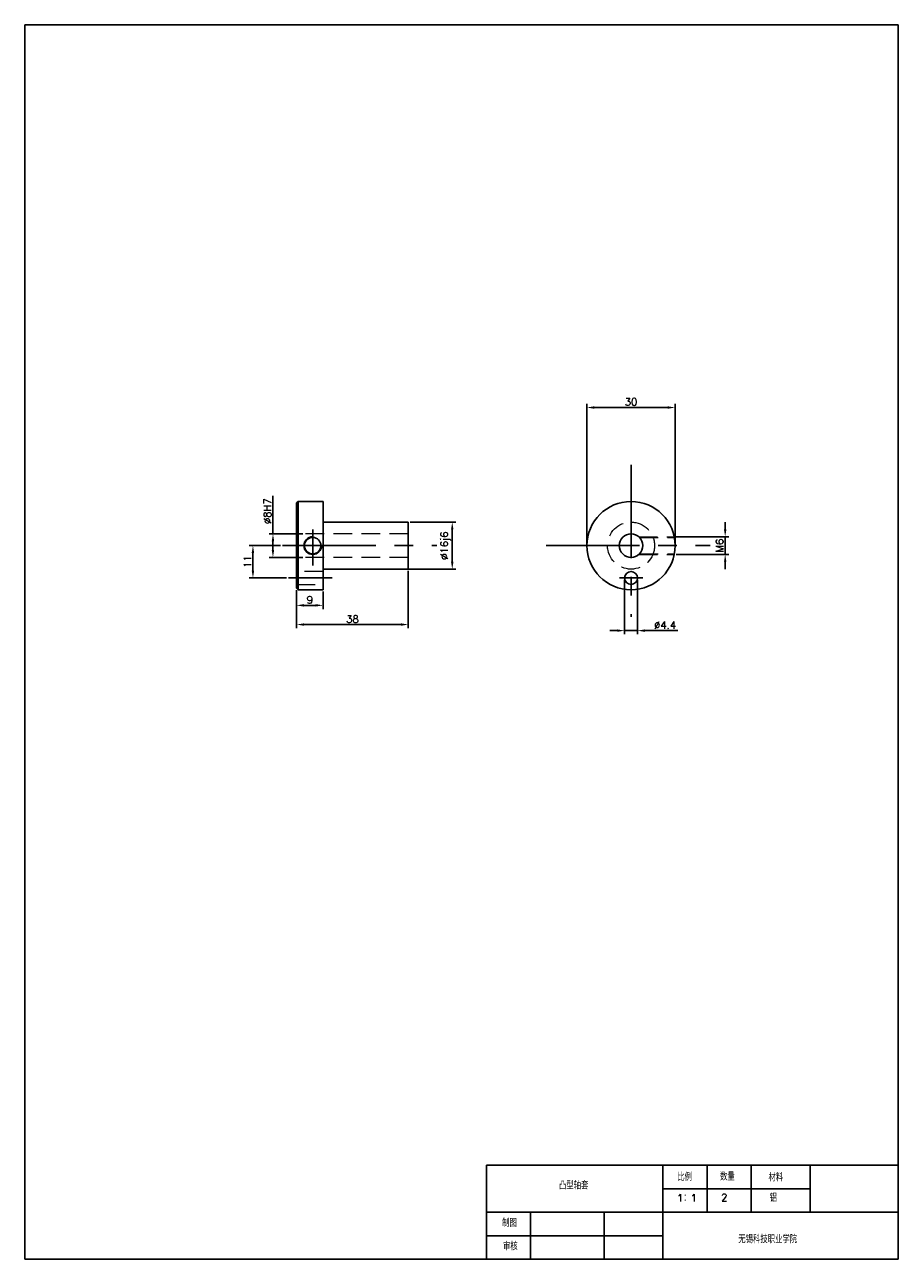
# Model space of a CAD drawing. Header units: millimetres. Extents: x 772 to 1069, y 577 to 997.
import ezdxf

# ---------------------------------------------------------------- set-up
doc = ezdxf.new("R2010")
doc.units = ezdxf.units.MM
doc.linetypes.add('CENTER', pattern=[50.8, 31.75, -6.35, 6.35, -6.35])
doc.linetypes.add('HIDDEN', pattern=[9.525, 6.35, -3.175])
for name, color, linetype in [('中心线', 1, 'CENTER'), ('尺寸线', 4, 'Continuous'), ('细实线', 7, 'Continuous')]:
    doc.layers.add(name, color=color, linetype=linetype)
doc.layers.add('虚线', color=2, linetype='HIDDEN', lineweight=13)
doc.styles.get("Standard").update_dxf_attribs({"font": 'txt', "bigfont": 'gbcbig.shx'})
doc.dimstyles.new('ISO-25', dxfattribs={"dimtxt": 2.5, "dimasz": 2.5, "dimexe": 1.25, "dimexo": 0.625, "dimtad": 1, "dimtxsty": 'Standard', "dimcen": 2.5, "dimadec": 0, "dimazin": 0, "dimtfac": 1, "dimtmove": 0, "dimatfit": 3, "dimfxl": 0, "dimarcsym": 0})

# ---------------------------------------------------------------- blocks, each defined once
blk = doc.blocks.new('*D6')
at = {"layer": 'Defpoints', "color": 0, "transparency": 16777216}
for p in [(902.65, 812.07), (864.65, 805.56), (902.65, 793.22)]:
    blk.add_point(p, dxfattribs=at)
at = {"layer": '尺寸线', "color": 0, "lineweight": -2, "transparency": 16777216}
for p, q in [((902.65, 811.44), (902.65, 791.97)), ((864.65, 804.93), (864.65, 791.97)), ((867.15, 793.22), (900.15, 793.22))]:
    blk.add_line(p, q, dxfattribs=at)
at = {"layer": '尺寸线', "color": 0, "transparency": 16777216}
for points in [[(867.15, 793.63), (867.15, 792.8), (864.65, 793.22)], [(900.15, 793.63), (900.15, 792.8), (902.65, 793.22)]]:
    blk.add_solid(points, dxfattribs=at)
at = {"layer": '尺寸线', "color": 0, "transparency": 16777216, "insert": (883.65, 795.09), "char_height": 2.5, "attachment_point": 5}
blk.add_mtext('38', dxfattribs=at)
blk = doc.blocks.new('*D7')
at = {"layer": 'Defpoints', "color": 0, "transparency": 16777216}
for p in [(864.65, 805.56), (873.65, 805.07), (873.65, 799.75)]:
    blk.add_point(p, dxfattribs=at)
at = {"layer": '尺寸线', "color": 0, "lineweight": -2, "transparency": 16777216}
for p, q in [((864.65, 804.93), (864.65, 798.5)), ((873.65, 804.44), (873.65, 798.5)), ((867.15, 799.75), (871.15, 799.75))]:
    blk.add_line(p, q, dxfattribs=at)
at = {"layer": '尺寸线', "color": 0, "transparency": 16777216}
for points in [[(867.15, 800.17), (867.15, 799.33), (864.65, 799.75)], [(871.15, 800.17), (871.15, 799.33), (873.65, 799.75)]]:
    blk.add_solid(points, dxfattribs=at)
at = {"layer": '尺寸线', "color": 0, "transparency": 16777216, "insert": (869.15, 801.62), "char_height": 2.5, "attachment_point": 5}
blk.add_mtext('9', dxfattribs=at)
blk = doc.blocks.new('*D8')
at = {"layer": 'Defpoints', "color": 0, "transparency": 16777216}
for p in [(859.84, 820.07), (849.82, 809.07), (861.91, 809.07)]:
    blk.add_point(p, dxfattribs=at)
at = {"layer": '尺寸线', "color": 0, "lineweight": -2, "transparency": 16777216}
for p, q in [((859.22, 820.07), (848.57, 820.07)), ((849.82, 817.57), (849.82, 811.57)), ((861.28, 809.07), (848.57, 809.07))]:
    blk.add_line(p, q, dxfattribs=at)
at = {"layer": '尺寸线', "color": 0, "transparency": 16777216}
for points in [[(849.4, 817.57), (850.24, 817.57), (849.82, 820.07)], [(849.4, 811.57), (850.24, 811.57), (849.82, 809.07)]]:
    blk.add_solid(points, dxfattribs=at)
at = {"layer": '尺寸线', "color": 0, "transparency": 16777216, "insert": (847.94, 814.57), "char_height": 2.5, "attachment_point": 5, "rotation": 90}
blk.add_mtext('11', dxfattribs=at)
blk = doc.blocks.new('*D9')
at = {"layer": 'Defpoints', "color": 0, "transparency": 16777216}
for p in [(902.65, 828.07), (900.56, 812.07), (917.58, 812.07)]:
    blk.add_point(p, dxfattribs=at)
at = {"layer": '尺寸线', "color": 0, "lineweight": -2, "transparency": 16777216}
for p, q in [((903.28, 828.07), (918.83, 828.07)), ((917.58, 825.57), (917.58, 814.57)), ((901.18, 812.07), (918.83, 812.07))]:
    blk.add_line(p, q, dxfattribs=at)
at = {"layer": '尺寸线', "color": 0, "transparency": 16777216}
for points in [[(917.17, 825.57), (918, 825.57), (917.58, 828.07)], [(917.17, 814.57), (918, 814.57), (917.58, 812.07)]]:
    blk.add_solid(points, dxfattribs=at)
at = {"layer": '尺寸线', "color": 0, "transparency": 16777216, "insert": (915.29, 820.07), "char_height": 2.5, "attachment_point": 5, "rotation": 90}
blk.add_mtext('∅16j6', dxfattribs=at)
blk = doc.blocks.new('*D10')
at = {"layer": 'Defpoints', "color": 0, "transparency": 16777216}
for p in [(867.35, 824.07), (856.63, 816.07), (867.35, 816.07)]:
    blk.add_point(p, dxfattribs=at)
at = {"layer": '尺寸线', "color": 0, "lineweight": -2, "transparency": 16777216}
for p, q in [((856.63, 824.07), (856.63, 836.98)), ((866.73, 824.07), (855.38, 824.07)), ((856.63, 818.57), (856.63, 821.57)), ((866.73, 816.07), (855.38, 816.07))]:
    blk.add_line(p, q, dxfattribs=at)
at = {"layer": '尺寸线', "color": 0, "transparency": 16777216}
for points in [[(856.21, 821.57), (857.04, 821.57), (856.63, 824.07)], [(856.21, 818.57), (857.04, 818.57), (856.63, 816.07)]]:
    blk.add_solid(points, dxfattribs=at)
at = {"layer": '尺寸线', "color": 0, "transparency": 16777216, "insert": (854.75, 831.78), "char_height": 2.5, "attachment_point": 5, "rotation": 90}
blk.add_mtext('∅8H7', dxfattribs=at)
blk = doc.blocks.new('*D11')
at = {"layer": 'Defpoints', "color": 0, "transparency": 16777216}
for p in [(993.37, 867.05), (963.37, 820.07), (993.37, 820.07)]:
    blk.add_point(p, dxfattribs=at)
at = {"layer": '尺寸线', "color": 0, "lineweight": -2, "transparency": 16777216}
for p, q in [((963.37, 820.69), (963.37, 868.3)), ((965.87, 867.05), (990.87, 867.05)), ((993.37, 820.69), (993.37, 868.3))]:
    blk.add_line(p, q, dxfattribs=at)
at = {"layer": '尺寸线', "color": 0, "transparency": 16777216}
for points in [[(965.87, 867.47), (965.87, 866.63), (963.37, 867.05)], [(990.87, 867.47), (990.87, 866.63), (993.37, 867.05)]]:
    blk.add_solid(points, dxfattribs=at)
at = {"layer": '尺寸线', "color": 0, "transparency": 16777216, "insert": (978.37, 868.93), "char_height": 2.5, "attachment_point": 5}
blk.add_mtext('30', dxfattribs=at)
blk = doc.blocks.new('*D12')
at = {"layer": 'Defpoints', "color": 0, "transparency": 16777216}
for p in [(993.07, 823.07), (993.07, 817.07), (1010.37, 817.07)]:
    blk.add_point(p, dxfattribs=at)
at = {"layer": '尺寸线', "color": 0, "lineweight": -2, "transparency": 16777216}
for p, q in [((1010.37, 825.57), (1010.37, 828.07)), ((993.7, 823.07), (1011.62, 823.07)), ((1010.37, 823.07), (1010.37, 817.07)), ((993.7, 817.07), (1011.62, 817.07)), ((1010.37, 814.57), (1010.37, 812.07))]:
    blk.add_line(p, q, dxfattribs=at)
at = {"layer": '尺寸线', "color": 0, "transparency": 16777216}
for points in [[(1009.96, 825.57), (1010.79, 825.57), (1010.37, 823.07)], [(1009.96, 814.57), (1010.79, 814.57), (1010.37, 817.07)]]:
    blk.add_solid(points, dxfattribs=at)
at = {"layer": '尺寸线', "color": 0, "transparency": 16777216, "insert": (1008.5, 820.07), "char_height": 2.5, "attachment_point": 5, "rotation": 90}
blk.add_mtext('M6 ', dxfattribs=at)
blk = doc.blocks.new('*D13')
at = {"layer": 'Defpoints', "color": 0, "transparency": 16777216}
for p in [(976.17, 809.07), (980.57, 809.07), (980.57, 791.15)]:
    blk.add_point(p, dxfattribs=at)
at = {"layer": '尺寸线', "color": 0, "lineweight": -2, "transparency": 16777216}
for p, q in [((976.17, 808.44), (976.17, 789.9)), ((980.57, 808.44), (980.57, 789.9)), ((973.67, 791.15), (971.17, 791.15)), ((976.17, 791.15), (980.57, 791.15)), ((983.07, 791.15), (994.32, 791.15))]:
    blk.add_line(p, q, dxfattribs=at)
at = {"layer": '尺寸线', "color": 0, "transparency": 16777216}
for points in [[(973.67, 791.57), (973.67, 790.73), (976.17, 791.15)], [(983.07, 791.57), (983.07, 790.73), (980.57, 791.15)]]:
    blk.add_solid(points, dxfattribs=at)
at = {"layer": '尺寸线', "color": 0, "transparency": 16777216, "insert": (989.95, 793.03), "char_height": 2.5, "attachment_point": 5}
blk.add_mtext('∅4.4', dxfattribs=at)

msp = doc.modelspace()

# ---------------------------------------------------------------- linework, layer by layer
at = {"layer": '中心线'}
for p, q in [((978.374, 847.512), (978.374, 795.882)), ((870.15, 825.5), (870.15, 813.313)), ((859.843, 820.067), (912.345, 820.067)), ((949.53, 820.067), (1005.308, 820.067)), ((876.72, 809.067), (861.908, 809.067)), ((982.337, 809.067), (974.424, 809.067))]:
    msp.add_line(p, q, dxfattribs=at)
at = {"layer": '细实线'}
for p, q in [((772.228, 997.281), (1069.228, 997.281)), ((772.228, 577.281), (772.228, 997.281)), ((1069.228, 997.281), (1069.228, 577.281)), ((865.15, 835.067), (864.65, 834.575)), ((864.65, 805.559), (864.65, 834.575)), ((865.15, 835.067), (865.15, 805.067)), ((865.15, 835.067), (873.65, 835.067)), ((873.65, 835.067), (873.65, 805.067)), ((873.65, 828.067), (902.65, 828.067)), ((902.65, 828.067), (902.65, 812.067)), ((902.65, 812.067), (873.65, 812.067)), ((865.15, 805.067), (864.65, 805.559)), ((865.15, 805.067), (873.65, 805.067)), ((1069.228, 609.281), (929.228, 609.281)), ((929.228, 609.281), (929.228, 577.281)), ((1004.228, 609.281), (989.228, 609.281)), ((989.228, 609.281), (989.228, 593.281)), ((989.228, 609.281), (989.228, 601.281)), ((1004.228, 593.281), (1004.228, 609.281)), ((1039.228, 609.281), (1019.228, 609.281)), ((1019.228, 609.281), (1019.228, 593.281)), ((1069.228, 609.281), (1039.228, 609.281)), ((1039.228, 609.281), (1039.228, 593.281)), ((1069.228, 577.281), (1069.228, 609.281)), ((989.228, 601.281), (1039.228, 601.281)), ((1069.228, 593.281), (929.228, 593.281)), ((944.228, 577.281), (944.228, 593.281)), ((944.228, 593.281), (969.228, 593.281)), ((969.228, 593.281), (969.228, 577.281)), ((989.228, 593.281), (989.228, 577.281)), ((1019.228, 593.281), (1004.228, 593.281)), ((1069.228, 577.281), (1069.228, 593.281)), ((929.228, 577.281), (929.228, 585.281)), ((929.228, 585.281), (989.228, 585.281)), ((1069.228, 577.281), (772.228, 577.281)), ((929.228, 577.281), (944.228, 577.281))]:
    msp.add_line(p, q, dxfattribs=at)
for centre, radius in [((978.374, 820.067), 15), ((978.374, 820.067), 4), ((870.15, 820.067), 2.8), ((978.374, 809.067), 2.2)]:
    msp.add_circle(centre, radius, dxfattribs=at)
msp.add_arc((870.15, 820.067), 3, 90, 0, dxfattribs=at)
at = {"layer": '虚线'}
for p, q in [((902.65, 824.067), (865.15, 824.067)), ((981.02, 823.067), (993.071, 823.067)), ((981.23, 822.867), (993.11, 822.867)), ((902.65, 816.067), (865.15, 816.067)), ((981.02, 817.067), (993.071, 817.067)), ((981.23, 817.267), (993.11, 817.267)), ((873.65, 811.267), (864.65, 811.267)), ((864.65, 806.867), (873.65, 806.867))]:
    msp.add_line(p, q, dxfattribs=at)
msp.add_circle((978.374, 820.067), 8, dxfattribs=at)

# ---------------------------------------------------------------- texts
at = {"layer": '细实线', "char_height": 2.5, "attachment_point": 1}
for s, insert, width in [('比例', (994.096, 606.496), 10.13238), ('数量', (1008.62, 606.623), 10.13238), ('材料', (1025.1, 606.344), 10.13238), ('凸型轴套', (953.865, 603.579), 10.13238), ('1：1', (993.997, 599.394), 10.13238), ('2', (1008.994, 599.561), 10.13238), ('铝', (1025.5, 599.394), 10.13238), ('制图', (934.546, 590.851), 10.13238), ('\\P  无锡科技职业学院', (1010.38, 589.469), 27.09357), ('审核', (934.825, 582.899), 10.13238)]:
    msp.add_mtext(s, dxfattribs=dict(at, insert=insert, width=width))

# ---------------------------------------------------------------- dimensions: what is measured, and where the dimension line sits
at = {"layer": '尺寸线'}
dim = msp.add_linear_dim(base=(993.374, 867.05), p1=(963.374, 820.067), p2=(993.374, 820.067), dimstyle='ISO-25', dxfattribs=at)
dim.commit()
dim.dimension.update_dxf_attribs({"geometry": '*D11', "text_midpoint": (978.374, 868.925)})
dim = msp.add_linear_dim(base=(856.628, 816.067), p1=(867.35, 824.067), p2=(867.35, 816.067), angle=90, text='∅8H7', dimstyle='ISO-25', dxfattribs=at)
dim.commit()
dim.dimension.update_dxf_attribs({"geometry": '*D10', "text_midpoint": (856.628, 831.775), "dimtype": 160})
for base, p1, p2, text, picture, middle in [((917.582, 812.067), (902.65, 828.067), (900.557, 812.067), '∅16j6', '*D9', (915.291, 820.067)), ((1010.374, 817.067), (993.071, 823.067), (993.071, 817.067), 'M6 ', '*D12', (1008.499, 820.067))]:
    dim = msp.add_linear_dim(base=base, p1=p1, p2=p2, angle=90, text=text, dimstyle='ISO-25', dxfattribs=at)
    dim.commit()
    dim.dimension.update_dxf_attribs({"geometry": picture, "text_midpoint": middle})
dim = msp.add_linear_dim(base=(849.82, 809.067), p1=(859.843, 820.067), p2=(861.908, 809.067), angle=90, dimstyle='ISO-25', dxfattribs=at)
dim.commit()
dim.dimension.update_dxf_attribs({"geometry": '*D8', "text_midpoint": (847.945, 814.567)})
for base, p2, picture, middle in [((902.65, 793.216), (902.65, 812.067), '*D6', (883.65, 793.216)), ((873.65, 799.749), (873.65, 805.067), '*D7', (869.15, 799.749))]:
    dim = msp.add_linear_dim(base=base, p1=(864.65, 805.559), p2=p2, dimstyle='ISO-25', dxfattribs=at)
    dim.commit()
    dim.dimension.update_dxf_attribs({"geometry": picture, "text_midpoint": middle, "dimtype": 160})
dim = msp.add_linear_dim(base=(980.574, 791.15), p1=(976.174, 809.067), p2=(980.574, 809.067), text='∅4.4', dimstyle='ISO-25', dxfattribs=at)
dim.commit()
dim.dimension.update_dxf_attribs({"geometry": '*D13', "text_midpoint": (989.949, 793.025)})

doc.saveas('drawing.dxf')
